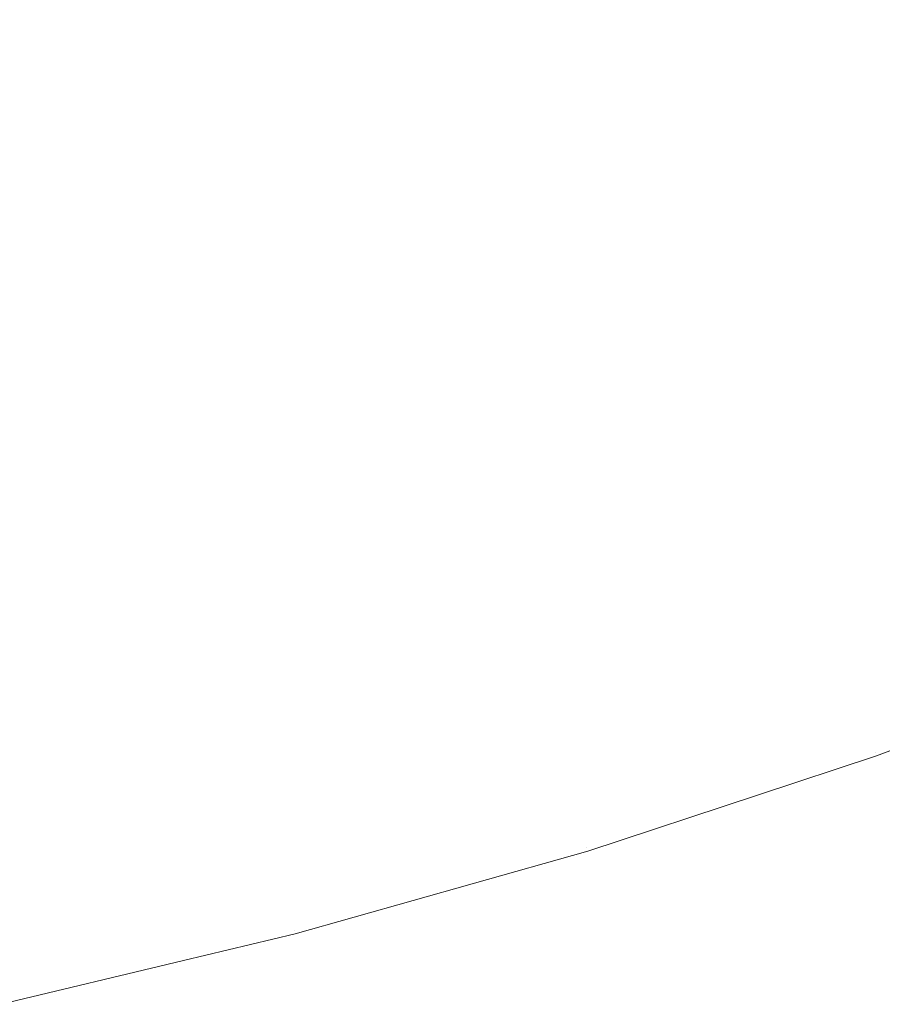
# Model space of a CAD drawing. Header units: centimetres. Extents: x -26 to 27.3, y -25.9 to -24.1.
# Tile 185 of 224: x 27.2039 to 27.2159, y -25.8576 to -25.8439. Entities that reach past the tile are written whole.
import ezdxf

# ---------------------------------------------------------------- set-up
doc = ezdxf.new("R2010")
doc.units = ezdxf.units.CM
doc.header["$LTSCALE"] = 2.54
doc.layers.add('Lucido design-1', color=7, linetype='Continuous')

# ---------------------------------------------------------------- blocks, each defined once
blk = doc.blocks.new('Gruppo-7-1')
at = {"color": 7, "linetype": 'Continuous', "lineweight": 9}
for points, invisible_edges in [([(27.211798, -25.842759, 1181.67503), (27.208255, -25.843927, 1181.67503), (27.20766, -25.841987, 1181.671466), (27.211122, -25.840845, 1181.671466)], 15), ([(27.203687, -25.841188, 1182.376969), (27.200217, -25.842013, 1182.376969), (27.200681, -25.844165, 1182.373397), (27.204242, -25.843319, 1182.373397)], 15), ([(27.211239, -25.841176, 1182.373397), (27.207763, -25.842322, 1182.373397), (27.208363, -25.84428, 1182.369739), (27.211921, -25.843107, 1182.369739)], 15), ([(27.215991, -25.84319, 1181.678678), (27.212426, -25.844536, 1181.678678), (27.211798, -25.842759, 1181.67503), (27.215289, -25.841442, 1181.67503)], 15), ([(27.215426, -25.841784, 1182.369739), (27.211921, -25.843107, 1182.369739), (27.212551, -25.84489, 1182.366002), (27.216132, -25.843539, 1182.366002)], 15), ([(27.208255, -25.843927, 1181.67503), (27.204665, -25.844944, 1181.67503), (27.204153, -25.84298, 1181.671466), (27.20766, -25.841987, 1181.671466)], 15), ([(27.207763, -25.842322, 1182.373397), (27.204242, -25.843319, 1182.373397), (27.204758, -25.845301, 1182.369739), (27.208363, -25.84428, 1182.369739)], 15), ([(27.212426, -25.844536, 1181.678678), (27.208806, -25.845729, 1181.678678), (27.208255, -25.843927, 1181.67503), (27.211798, -25.842759, 1181.67503)], 15), ([(27.204665, -25.844944, 1181.67503), (27.201035, -25.845807, 1181.67503), (27.200607, -25.843823, 1181.671466), (27.204153, -25.84298, 1181.671466)], 15), ([(27.211921, -25.843107, 1182.369739), (27.208363, -25.84428, 1182.369739), (27.208916, -25.846088, 1182.366002), (27.212551, -25.84489, 1182.366002)], 15), ([(27.216638, -25.844799, 1181.682403), (27.213003, -25.84617, 1181.682403), (27.212426, -25.844536, 1181.678678), (27.215991, -25.84319, 1181.678678)], 15), ([(27.204242, -25.843319, 1182.373397), (27.200681, -25.844165, 1182.373397), (27.201113, -25.846168, 1182.369739), (27.204758, -25.845301, 1182.369739)], 15), ([(27.216132, -25.843539, 1182.366002), (27.212551, -25.84489, 1182.366002), (27.213128, -25.846523, 1182.362192), (27.216777, -25.845145, 1182.362192)], 15), ([(27.208806, -25.845729, 1181.678678), (27.205139, -25.846767, 1181.678678), (27.204665, -25.844944, 1181.67503), (27.208255, -25.843927, 1181.67503)], 15), ([(27.208363, -25.84428, 1182.369739), (27.204758, -25.845301, 1182.369739), (27.205234, -25.847131, 1182.366002), (27.208916, -25.846088, 1182.366002)], 15), ([(27.213003, -25.84617, 1181.682403), (27.209314, -25.847386, 1181.682403), (27.208806, -25.845729, 1181.678678), (27.212426, -25.844536, 1181.678678)], 15), ([(27.217227, -25.846265, 1181.6862), (27.21353, -25.847661, 1181.6862), (27.213003, -25.84617, 1181.682403), (27.216638, -25.844799, 1181.682403)], 15), ([(27.205139, -25.846767, 1181.678678), (27.201432, -25.847649, 1181.678678), (27.201035, -25.845807, 1181.67503), (27.204665, -25.844944, 1181.67503)], 15), ([(27.212551, -25.84489, 1182.366002), (27.208916, -25.846088, 1182.366002), (27.209423, -25.847744, 1182.362192), (27.213128, -25.846523, 1182.362192)], 15), ([(27.216777, -25.845145, 1182.362192), (27.213128, -25.846523, 1182.362192), (27.213651, -25.848002, 1182.358317), (27.217362, -25.846601, 1182.358317)], 15), ([(27.204758, -25.845301, 1182.369739), (27.201113, -25.846168, 1182.369739), (27.201511, -25.848016, 1182.366002), (27.205234, -25.847131, 1182.366002)], 15), ([(27.209314, -25.847386, 1181.682403), (27.205576, -25.848445, 1181.682403), (27.205139, -25.846767, 1181.678678), (27.208806, -25.845729, 1181.678678)], 15), ([(27.208916, -25.846088, 1182.366002), (27.205234, -25.847131, 1182.366002), (27.20567, -25.848806, 1182.362192), (27.209423, -25.847744, 1182.362192)], 15), ([(27.21353, -25.847661, 1181.6862), (27.209777, -25.848898, 1181.6862), (27.209314, -25.847386, 1181.682403), (27.213003, -25.84617, 1181.682403)], 15), ([(27.217758, -25.847587, 1181.690062), (27.214004, -25.849004, 1181.690062), (27.21353, -25.847661, 1181.6862), (27.217227, -25.846265, 1181.6862)], 15), ([(27.213128, -25.846523, 1182.362192), (27.209423, -25.847744, 1182.362192), (27.209883, -25.849244, 1182.358317), (27.213651, -25.848002, 1182.358317)], 15), ([(27.217362, -25.846601, 1182.358317), (27.213651, -25.848002, 1182.358317), (27.214119, -25.849327, 1182.354384), (27.217886, -25.847905, 1182.354384)], 15), ([(27.205576, -25.848445, 1181.682403), (27.201797, -25.849344, 1181.682403), (27.201432, -25.847649, 1181.678678), (27.205139, -25.846767, 1181.678678)], 15), ([(27.205234, -25.847131, 1182.366002), (27.201511, -25.848016, 1182.366002), (27.201876, -25.849709, 1182.362192), (27.20567, -25.848806, 1182.362192)], 15), ([(27.209777, -25.848898, 1181.6862), (27.205975, -25.849974, 1181.6862), (27.205576, -25.848445, 1181.682403), (27.209314, -25.847386, 1181.682403)], 15), ([(27.214004, -25.849004, 1181.690062), (27.210194, -25.85026, 1181.690062), (27.209777, -25.848898, 1181.6862), (27.21353, -25.847661, 1181.6862)], 15), ([(27.21823, -25.848761, 1181.693983), (27.214426, -25.850197, 1181.693983), (27.214004, -25.849004, 1181.690062), (27.217758, -25.847587, 1181.690062)], 15), ([(27.209423, -25.847744, 1182.362192), (27.20567, -25.848806, 1182.362192), (27.206066, -25.850325, 1182.358317), (27.209883, -25.849244, 1182.358317)], 15), ([(27.217886, -25.847905, 1182.354384), (27.214119, -25.849327, 1182.354384), (27.214531, -25.850494, 1182.350399), (27.218348, -25.849054, 1182.350399)], 15), ([(27.213651, -25.848002, 1182.358317), (27.209883, -25.849244, 1182.358317), (27.210294, -25.850587, 1182.354384), (27.214119, -25.849327, 1182.354384)], 15), ([(27.205975, -25.849974, 1181.6862), (27.20213, -25.850889, 1181.6862), (27.201797, -25.849344, 1181.682403), (27.205576, -25.848445, 1181.682403)], 15), ([(27.218641, -25.849785, 1181.697955), (27.214794, -25.851237, 1181.697955), (27.214426, -25.850197, 1181.693983), (27.21823, -25.848761, 1181.693983)], 15), ([(27.20567, -25.848806, 1182.362192), (27.201876, -25.849709, 1182.362192), (27.202206, -25.851243, 1182.358317), (27.206066, -25.850325, 1182.358317)], 15), ([(27.210194, -25.85026, 1181.690062), (27.206334, -25.851353, 1181.690062), (27.205975, -25.849974, 1181.6862), (27.209777, -25.848898, 1181.6862)], 15), ([(27.214426, -25.850197, 1181.693983), (27.210564, -25.851469, 1181.693983), (27.210194, -25.85026, 1181.690062), (27.214004, -25.849004, 1181.690062)], 15), ([(27.218348, -25.849054, 1182.350399), (27.214531, -25.850494, 1182.350399), (27.214888, -25.851503, 1182.346369), (27.218747, -25.850046, 1182.346369)], 15), ([(27.209883, -25.849244, 1182.358317), (27.206066, -25.850325, 1182.358317), (27.20642, -25.851684, 1182.354384), (27.210294, -25.850587, 1182.354384)], 15), ([(27.214119, -25.849327, 1182.354384), (27.210294, -25.850587, 1182.354384), (27.210657, -25.851771, 1182.350399), (27.214531, -25.850494, 1182.350399)], 15), ([(27.218992, -25.850657, 1181.701974), (27.215107, -25.852123, 1181.701974), (27.214794, -25.851237, 1181.697955), (27.218641, -25.849785, 1181.697955)], 15), ([(27.206334, -25.851353, 1181.690062), (27.20243, -25.852281, 1181.690062), (27.20213, -25.850889, 1181.6862), (27.205975, -25.849974, 1181.6862)], 15), ([(27.218747, -25.850046, 1182.346369), (27.214888, -25.851503, 1182.346369), (27.215187, -25.852352, 1182.342302), (27.219082, -25.850882, 1182.342302)], 15), ([(27.210564, -25.851469, 1181.693983), (27.206652, -25.852577, 1181.693983), (27.206334, -25.851353, 1181.690062), (27.210194, -25.85026, 1181.690062)], 15), ([(27.214794, -25.851237, 1181.697955), (27.210888, -25.852525, 1181.697955), (27.210564, -25.851469, 1181.693983), (27.214426, -25.850197, 1181.693983)], 15), ([(27.206066, -25.850325, 1182.358317), (27.202206, -25.851243, 1182.358317), (27.202502, -25.852616, 1182.354384), (27.20642, -25.851684, 1182.354384)], 15), ([(27.210294, -25.850587, 1182.354384), (27.20642, -25.851684, 1182.354384), (27.206732, -25.852882, 1182.350399), (27.210657, -25.851771, 1182.350399)], 15), ([(27.214531, -25.850494, 1182.350399), (27.210657, -25.851771, 1182.350399), (27.21097, -25.852794, 1182.346369), (27.214888, -25.851503, 1182.346369)], 15), ([(27.21928, -25.851374, 1181.706031), (27.215364, -25.852852, 1181.706031), (27.215107, -25.852123, 1181.701974), (27.218992, -25.850657, 1181.701974)], 15), ([(27.219082, -25.850882, 1182.342302), (27.215187, -25.852352, 1182.342302), (27.21543, -25.85304, 1182.338205), (27.219354, -25.851559, 1182.338205)], 15), ([(27.215107, -25.852123, 1181.701974), (27.211163, -25.853423, 1181.701974), (27.210888, -25.852525, 1181.697955), (27.214794, -25.851237, 1181.697955)], 15), ([(27.206652, -25.852577, 1181.693983), (27.202697, -25.853518, 1181.693983), (27.20243, -25.852281, 1181.690062), (27.206334, -25.851353, 1181.690062)], 15), ([(27.219506, -25.851937, 1181.71012), (27.215566, -25.853423, 1181.71012), (27.215364, -25.852852, 1181.706031), (27.21928, -25.851374, 1181.706031)], 15), ([(27.210888, -25.852525, 1181.697955), (27.20693, -25.853645, 1181.697955), (27.206652, -25.852577, 1181.693983), (27.210564, -25.851469, 1181.693983)], 15), ([(27.214888, -25.851503, 1182.346369), (27.21097, -25.852794, 1182.346369), (27.211234, -25.853655, 1182.342302), (27.215187, -25.852352, 1182.342302)], 15), ([(27.20642, -25.851684, 1182.354384), (27.202502, -25.852616, 1182.354384), (27.202763, -25.853826, 1182.350399), (27.206732, -25.852882, 1182.350399)], 15), ([(27.219354, -25.851559, 1182.338205), (27.21543, -25.85304, 1182.338205), (27.215616, -25.853566, 1182.334084), (27.219562, -25.852077, 1182.334084)], 15), ([(27.210657, -25.851771, 1182.350399), (27.206732, -25.852882, 1182.350399), (27.207001, -25.853918, 1182.346369), (27.21097, -25.852794, 1182.346369)], 15), ([(27.219669, -25.852342, 1181.714235), (27.215712, -25.853835, 1181.714235), (27.215566, -25.853423, 1181.71012), (27.219506, -25.851937, 1181.71012)], 15), ([(27.219562, -25.852077, 1182.334084), (27.215616, -25.853566, 1182.334084), (27.215745, -25.85393, 1182.329948), (27.219706, -25.852435, 1182.329948)], 15), ([(27.215364, -25.852852, 1181.706031), (27.211389, -25.854163, 1181.706031), (27.211163, -25.853423, 1181.701974), (27.215107, -25.852123, 1181.701974)], 15), ([(27.215187, -25.852352, 1182.342302), (27.211234, -25.853655, 1182.342302), (27.211447, -25.854352, 1182.338205), (27.21543, -25.85304, 1182.338205)], 15), ([(27.219768, -25.852589, 1181.718367), (27.2158, -25.854086, 1181.718367), (27.215712, -25.853835, 1181.714235), (27.219669, -25.852342, 1181.714235)], 15), ([(27.219706, -25.852435, 1182.329948), (27.215745, -25.85393, 1182.329948), (27.215816, -25.854131, 1182.325802), (27.219786, -25.852633, 1182.325802)], 15), ([(27.20693, -25.853645, 1181.697955), (27.202929, -25.854597, 1181.697955), (27.202697, -25.853518, 1181.693983), (27.206652, -25.852577, 1181.693983)], 15), ([(27.211163, -25.853423, 1181.701974), (27.207167, -25.854554, 1181.701974), (27.20693, -25.853645, 1181.697955), (27.210888, -25.852525, 1181.697955)], 15), ([(27.2181, -25.85332, 1181.722727), (27.215832, -25.854176, 1181.722727), (27.2158, -25.854086, 1181.718367), (27.219768, -25.852589, 1181.718367)], 14), ([(27.219786, -25.852633, 1182.325802), (27.215816, -25.854131, 1182.325802), (27.215832, -25.854176, 1182.322727), (27.2181, -25.85332, 1182.322727)], 11), ([(27.206732, -25.852882, 1182.350399), (27.202763, -25.853826, 1182.350399), (27.202989, -25.854872, 1182.346369), (27.207001, -25.853918, 1182.346369)], 15), ([(27.21097, -25.852794, 1182.346369), (27.207001, -25.853918, 1182.346369), (27.207228, -25.854789, 1182.342302), (27.211234, -25.853655, 1182.342302)], 15), ([(27.215566, -25.853423, 1181.71012), (27.211567, -25.854742, 1181.71012), (27.211389, -25.854163, 1181.706031), (27.215364, -25.852852, 1181.706031)], 15), ([(27.21543, -25.85304, 1182.338205), (27.211447, -25.854352, 1182.338205), (27.211611, -25.854886, 1182.334084), (27.215616, -25.853566, 1182.334084)], 15), ([(27.215832, -25.854176, 1181.722727), (27.2181, -25.85332, 1181.722727), (27.2181, -25.85332, 1182.322727), (27.215832, -25.854176, 1182.322727)], 10), ([(27.211389, -25.854163, 1181.706031), (27.207362, -25.855303, 1181.706031), (27.207167, -25.854554, 1181.701974), (27.211163, -25.853423, 1181.701974)], 15), ([(27.215712, -25.853835, 1181.714235), (27.211694, -25.855159, 1181.714235), (27.211567, -25.854742, 1181.71012), (27.215566, -25.853423, 1181.71012)], 15), ([(27.215616, -25.853566, 1182.334084), (27.211611, -25.854886, 1182.334084), (27.211724, -25.855255, 1182.329948), (27.215745, -25.85393, 1182.329948)], 15), ([(27.207167, -25.854554, 1181.701974), (27.203127, -25.855515, 1181.701974), (27.202929, -25.854597, 1181.697955), (27.20693, -25.853645, 1181.697955)], 15), ([(27.211234, -25.853655, 1182.342302), (27.207228, -25.854789, 1182.342302), (27.207412, -25.855495, 1182.338205), (27.211447, -25.854352, 1182.338205)], 15), ([(27.2158, -25.854086, 1181.718367), (27.211772, -25.855414, 1181.718367), (27.211694, -25.855159, 1181.714235), (27.215712, -25.853835, 1181.714235)], 15), ([(27.207001, -25.853918, 1182.346369), (27.202989, -25.854872, 1182.346369), (27.203178, -25.855752, 1182.342302), (27.207228, -25.854789, 1182.342302)], 15), ([(27.215745, -25.85393, 1182.329948), (27.211724, -25.855255, 1182.329948), (27.211786, -25.855459, 1182.325802), (27.215816, -25.854131, 1182.325802)], 15), ([(27.214168, -25.854724, 1181.722727), (27.2118, -25.855505, 1181.722727), (27.211772, -25.855414, 1181.718367), (27.2158, -25.854086, 1181.718367)], 14), ([(27.215816, -25.854131, 1182.325802), (27.211786, -25.855459, 1182.325802), (27.2118, -25.855505, 1182.322727), (27.214168, -25.854724, 1182.322727)], 11), ([(27.2158, -25.854086, 1181.718367), (27.215832, -25.854176, 1181.722727), (27.214168, -25.854724, 1181.722727)], 9), ([(27.214168, -25.854724, 1182.322727), (27.215832, -25.854176, 1182.322727), (27.215816, -25.854131, 1182.325802)], 10), ([(27.211567, -25.854742, 1181.71012), (27.207515, -25.855889, 1181.71012), (27.207362, -25.855303, 1181.706031), (27.211389, -25.854163, 1181.706031)], 15), ([(27.215832, -25.854176, 1182.322727), (27.214168, -25.854724, 1182.322727), (27.214168, -25.854724, 1181.722727), (27.215832, -25.854176, 1181.722727)], 10), ([(27.211447, -25.854352, 1182.338205), (27.207412, -25.855495, 1182.338205), (27.207553, -25.856035, 1182.334084), (27.211611, -25.854886, 1182.334084)], 15), ([(27.207362, -25.855303, 1181.706031), (27.20329, -25.856271, 1181.706031), (27.203127, -25.855515, 1181.701974), (27.207167, -25.854554, 1181.701974)], 15), ([(27.207228, -25.854789, 1182.342302), (27.203178, -25.855752, 1182.342302), (27.203332, -25.856466, 1182.338205), (27.207412, -25.855495, 1182.338205)], 15), ([(27.211694, -25.855159, 1181.714235), (27.207625, -25.856312, 1181.714235), (27.207515, -25.855889, 1181.71012), (27.211567, -25.854742, 1181.71012)], 15), ([(27.2118, -25.855505, 1181.722727), (27.214168, -25.854724, 1181.722727), (27.214168, -25.854724, 1182.322727), (27.2118, -25.855505, 1182.322727)], 10), ([(27.211611, -25.854886, 1182.334084), (27.207553, -25.856035, 1182.334084), (27.20765, -25.856409, 1182.329948), (27.211724, -25.855255, 1182.329948)], 15), ([(27.211772, -25.855414, 1181.718367), (27.207692, -25.856569, 1181.718367), (27.207625, -25.856312, 1181.714235), (27.211694, -25.855159, 1181.714235)], 15), ([(27.211724, -25.855255, 1182.329948), (27.20765, -25.856409, 1182.329948), (27.207704, -25.856616, 1182.325802), (27.211786, -25.855459, 1182.325802)], 15), ([(27.207515, -25.855889, 1181.71012), (27.203418, -25.856864, 1181.71012), (27.20329, -25.856271, 1181.706031), (27.207362, -25.855303, 1181.706031)], 15), ([(27.207412, -25.855495, 1182.338205), (27.203332, -25.856466, 1182.338205), (27.20345, -25.857011, 1182.334084), (27.207553, -25.856035, 1182.334084)], 15), ([(27.210184, -25.855962, 1181.722727), (27.207716, -25.856661, 1181.722727), (27.207692, -25.856569, 1181.718367), (27.211772, -25.855414, 1181.718367)], 14), ([(27.211786, -25.855459, 1182.325802), (27.207704, -25.856616, 1182.325802), (27.207716, -25.856661, 1182.322727), (27.210184, -25.855962, 1182.322727)], 11), ([(27.211772, -25.855414, 1181.718367), (27.2118, -25.855505, 1181.722727), (27.210184, -25.855962, 1181.722727)], 9), ([(27.210184, -25.855962, 1182.322727), (27.2118, -25.855505, 1182.322727), (27.211786, -25.855459, 1182.325802)], 10), ([(27.2118, -25.855505, 1182.322727), (27.210184, -25.855962, 1182.322727), (27.210184, -25.855962, 1181.722727), (27.2118, -25.855505, 1181.722727)], 10), ([(27.207625, -25.856312, 1181.714235), (27.20351, -25.85729, 1181.714235), (27.203418, -25.856864, 1181.71012), (27.207515, -25.855889, 1181.71012)], 15), ([(27.207553, -25.856035, 1182.334084), (27.20345, -25.857011, 1182.334084), (27.203531, -25.857388, 1182.329948), (27.20765, -25.856409, 1182.329948)], 15), ([(27.207716, -25.856661, 1181.722727), (27.210184, -25.855962, 1181.722727), (27.210184, -25.855962, 1182.322727), (27.207716, -25.856661, 1182.322727)], 10), ([(27.207692, -25.856569, 1181.718367), (27.203566, -25.857551, 1181.718367), (27.20351, -25.85729, 1181.714235), (27.207625, -25.856312, 1181.714235)], 15), ([(27.20765, -25.856409, 1182.329948), (27.203531, -25.857388, 1182.329948), (27.203576, -25.857597, 1182.325802), (27.207704, -25.856616, 1182.325802)], 15), ([(27.206155, -25.857032, 1181.722727), (27.203586, -25.857644, 1181.722727), (27.203566, -25.857551, 1181.718367), (27.207692, -25.856569, 1181.718367)], 14), ([(27.207704, -25.856616, 1182.325802), (27.203576, -25.857597, 1182.325802), (27.203586, -25.857644, 1182.322727), (27.206155, -25.857032, 1182.322727)], 11), ([(27.207692, -25.856569, 1181.718367), (27.207716, -25.856661, 1181.722727), (27.206155, -25.857032, 1181.722727)], 9), ([(27.206155, -25.857032, 1182.322727), (27.207716, -25.856661, 1182.322727), (27.207704, -25.856616, 1182.325802)], 10), ([(27.207716, -25.856661, 1182.322727), (27.206155, -25.857032, 1182.322727), (27.206155, -25.857032, 1181.722727), (27.207716, -25.856661, 1181.722727)], 10), ([(27.203586, -25.857644, 1181.722727), (27.206155, -25.857032, 1181.722727), (27.206155, -25.857032, 1182.322727), (27.203586, -25.857644, 1182.322727)], 10)]:
    blk.add_3dface(points, dxfattribs=dict(at, invisible_edges=invisible_edges))

msp = doc.modelspace()

# ---------------------------------------------------------------- block references
at = {"layer": 'Lucido design-1', "color": 7}
msp.add_blockref('Gruppo-7-1', (0, 0), dxfattribs=at)

doc.saveas('drawing.dxf')
